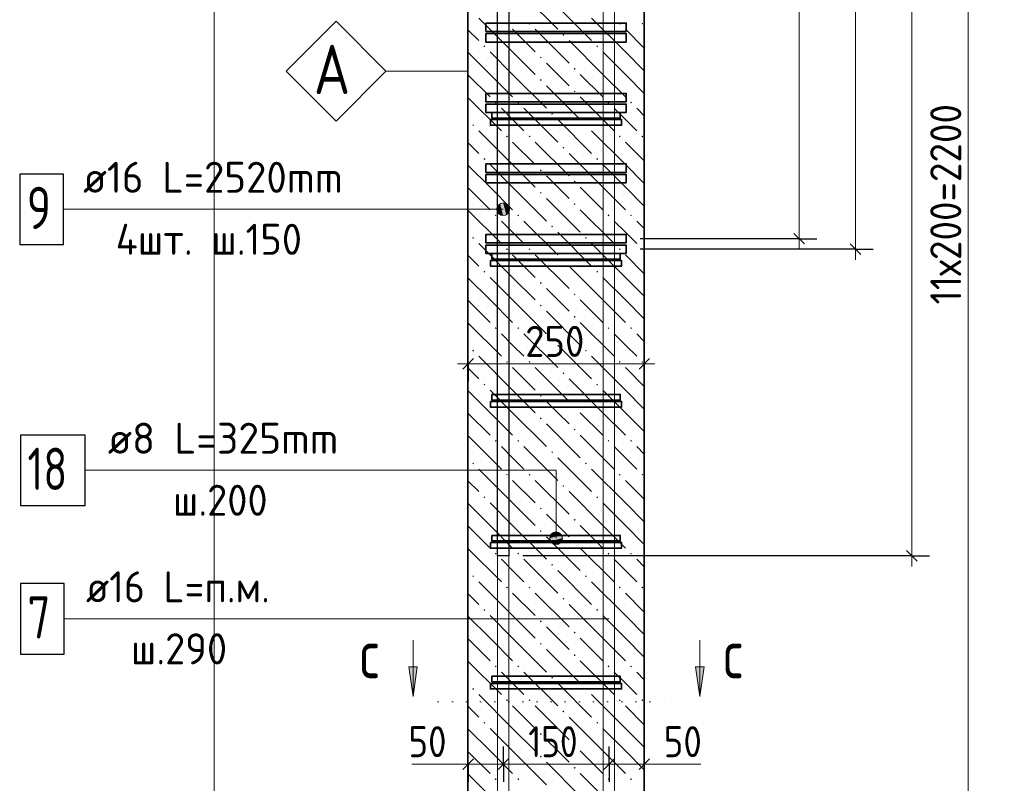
# Model space of a CAD drawing. Header units: millimetres. Extents: x 0 to 59400, y 0 to 42000.
# Tile 18 of 29: x 26495 to 33479, y 26107 to 31524. Entities that reach past the tile are written whole.
import ezdxf

# ---------------------------------------------------------------- set-up
doc = ezdxf.new("R2010")
doc.units = ezdxf.units.MM
for name, pattern in [('______2', [270, 200, -70]), ('______5', [1100, 800, -100, 100, -100]), ('______9', [100, 0, -100])]:
    doc.linetypes.add(name, pattern=pattern)
for name, color, linetype, lineweight in [('S1 ДОП Продольная арматура', 52, 'Continuous', 25), ('S1 Продольная арматура', 52, 'Continuous', 25), ('S2 ДОП Продольная арматура', 52, 'Continuous', 25), ('Standard', 7, 'Continuous', 25), ('Затяжка', 52, 'Continuous', 25), ('Позиционная метка линия выноска', 7, 'Continuous', 13), ('Размерная выноска', 7, 'Continuous', 13), ('Размерная линия_ общее', 7, 'Continuous', 13), ('Узлы символ', 7, 'Continuous', 25), ('Хомут', 52, 'Continuous', 25)]:
    doc.layers.add(name, color=color, linetype=linetype, lineweight=lineweight)
doc.layers.add('ЖБ Пилон', color=7, linetype='______2', lineweight=13, true_color=0xa0a0a0)
doc.layers.add('Оси', color=7, linetype='______5', lineweight=13, true_color=0x656565)
doc.styles.add('ISOCPEUR', font='txt')

msp = doc.modelspace()

# ---------------------------------------------------------------- hatches: boundary and pattern name
at = {"layer": 'ЖБ Пилон', "linetype": 'Continuous', "lineweight": 18, "transparency": 33554687}
for points in [[(29945.2, 31496.1), (29951.7, 31502.6), (29958.2, 31496.1), (29951.7, 31489.6)], [(30105.2, 31496.1), (30111.7, 31502.6), (30118.2, 31496.1), (30111.7, 31489.6)], [(30745.2, 31496.1), (30751.7, 31502.6), (30758.2, 31496.1), (30751.7, 31489.6)], [(30905.2, 31496.1), (30911.7, 31502.6), (30918.2, 31496.1), (30911.7, 31489.6)], [(30345.2, 31416.1), (30351.7, 31422.6), (30358.2, 31416.1), (30351.7, 31409.6)], [(29785.2, 31336.1), (29791.7, 31342.6), (29798.2, 31336.1), (29791.7, 31329.6)], [(30585.2, 31336.1), (30591.7, 31342.6), (30598.2, 31336.1), (30591.7, 31329.6)], [(30185.2, 31256.1), (30191.7, 31262.6), (30198.2, 31256.1), (30191.7, 31249.6)], [(30425.2, 31176.1), (30431.7, 31182.6), (30438.2, 31176.1), (30431.7, 31169.6)], [(30185.2, 31096.1), (30191.7, 31102.6), (30198.2, 31096.1), (30191.7, 31089.6)], [(30425.2, 31016.1), (30431.7, 31022.6), (30438.2, 31016.1), (30431.7, 31009.6)], [(29865.2, 30936.1), (29871.7, 30942.6), (29878.2, 30936.1), (29871.7, 30929.6)], [(30025.2, 30936.1), (30031.7, 30942.6), (30038.2, 30936.1), (30031.7, 30929.6)], [(30665.2, 30936.1), (30671.7, 30942.6), (30678.2, 30936.1), (30671.7, 30929.6)], [(30825.2, 30936.1), (30831.7, 30942.6), (30838.2, 30936.1), (30831.7, 30929.6)], [(30265.2, 30856.1), (30271.7, 30862.6), (30278.2, 30856.1), (30271.7, 30849.6)], [(29705.2, 30776.1), (29711.7, 30782.6), (29718.2, 30776.1), (29711.7, 30769.6)], [(30505.2, 30776.1), (30511.7, 30782.6), (30518.2, 30776.1), (30511.7, 30769.6)], [(29945.2, 30696.1), (29951.7, 30702.6), (29958.2, 30696.1), (29951.7, 30689.6)], [(30105.2, 30696.1), (30111.7, 30702.6), (30118.2, 30696.1), (30111.7, 30689.6)], [(30745.2, 30696.1), (30751.7, 30702.6), (30758.2, 30696.1), (30751.7, 30689.6)], [(30905.2, 30696.1), (30911.7, 30702.6), (30918.2, 30696.1), (30911.7, 30689.6)], [(30345.2, 30616.1), (30351.7, 30622.6), (30358.2, 30616.1), (30351.7, 30609.6)], [(29785.2, 30536.1), (29791.7, 30542.6), (29798.2, 30536.1), (29791.7, 30529.6)], [(30585.2, 30536.1), (30591.7, 30542.6), (30598.2, 30536.1), (30591.7, 30529.6)], [(30185.2, 30456.1), (30191.7, 30462.6), (30198.2, 30456.1), (30191.7, 30449.6)], [(30425.2, 30376.1), (30431.7, 30382.6), (30438.2, 30376.1), (30431.7, 30369.6)], [(30185.2, 30296.1), (30191.7, 30302.6), (30198.2, 30296.1), (30191.7, 30289.6)], [(30425.2, 30216.1), (30431.7, 30222.6), (30438.2, 30216.1), (30431.7, 30209.6)], [(29865.2, 30136.1), (29871.7, 30142.6), (29878.2, 30136.1), (29871.7, 30129.6)], [(30025.2, 30136.1), (30031.7, 30142.6), (30038.2, 30136.1), (30031.7, 30129.6)], [(30665.2, 30136.1), (30671.7, 30142.6), (30678.2, 30136.1), (30671.7, 30129.6)], [(30825.2, 30136.1), (30831.7, 30142.6), (30838.2, 30136.1), (30831.7, 30129.6)], [(30265.2, 30056.1), (30271.7, 30062.6), (30278.2, 30056.1), (30271.7, 30049.6)], [(29705.2, 29976.1), (29711.7, 29982.6), (29718.2, 29976.1), (29711.7, 29969.6)], [(30505.2, 29976.1), (30511.7, 29982.6), (30518.2, 29976.1), (30511.7, 29969.6)], [(29945.2, 29896.1), (29951.7, 29902.6), (29958.2, 29896.1), (29951.7, 29889.6)], [(30105.2, 29896.1), (30111.7, 29902.6), (30118.2, 29896.1), (30111.7, 29889.6)], [(30745.2, 29896.1), (30751.7, 29902.6), (30758.2, 29896.1), (30751.7, 29889.6)], [(30905.2, 29896.1), (30911.7, 29902.6), (30918.2, 29896.1), (30911.7, 29889.6)], [(30345.2, 29816.1), (30351.7, 29822.6), (30358.2, 29816.1), (30351.7, 29809.6)], [(29785.2, 29736.1), (29791.7, 29742.6), (29798.2, 29736.1), (29791.7, 29729.6)], [(30585.2, 29736.1), (30591.7, 29742.6), (30598.2, 29736.1), (30591.7, 29729.6)], [(30185.2, 29656.1), (30191.7, 29662.6), (30198.2, 29656.1), (30191.7, 29649.6)], [(30425.2, 29576.1), (30431.7, 29582.6), (30438.2, 29576.1), (30431.7, 29569.6)], [(30185.2, 29496.1), (30191.7, 29502.6), (30198.2, 29496.1), (30191.7, 29489.6)], [(30425.2, 29416.1), (30431.7, 29422.6), (30438.2, 29416.1), (30431.7, 29409.6)], [(29865.2, 29336.1), (29871.7, 29342.6), (29878.2, 29336.1), (29871.7, 29329.6)], [(30025.2, 29336.1), (30031.7, 29342.6), (30038.2, 29336.1), (30031.7, 29329.6)], [(30665.2, 29336.1), (30671.7, 29342.6), (30678.2, 29336.1), (30671.7, 29329.6)], [(30825.2, 29336.1), (30831.7, 29342.6), (30838.2, 29336.1), (30831.7, 29329.6)], [(30265.2, 29256.1), (30271.7, 29262.6), (30278.2, 29256.1), (30271.7, 29249.6)], [(29705.2, 29176.1), (29711.7, 29182.6), (29718.2, 29176.1), (29711.7, 29169.6)], [(30505.2, 29176.1), (30511.7, 29182.6), (30518.2, 29176.1), (30511.7, 29169.6)], [(29945.2, 29096.1), (29951.7, 29102.6), (29958.2, 29096.1), (29951.7, 29089.6)], [(30105.2, 29096.1), (30111.7, 29102.6), (30118.2, 29096.1), (30111.7, 29089.6)], [(30745.2, 29096.1), (30751.7, 29102.6), (30758.2, 29096.1), (30751.7, 29089.6)], [(30905.2, 29096.1), (30911.7, 29102.6), (30918.2, 29096.1), (30911.7, 29089.6)], [(30345.2, 29016.1), (30351.7, 29022.6), (30358.2, 29016.1), (30351.7, 29009.6)], [(29785.2, 28936.1), (29791.7, 28942.6), (29798.2, 28936.1), (29791.7, 28929.6)], [(30585.2, 28936.1), (30591.7, 28942.6), (30598.2, 28936.1), (30591.7, 28929.6)], [(30185.2, 28856.1), (30191.7, 28862.6), (30198.2, 28856.1), (30191.7, 28849.6)], [(30425.2, 28776.1), (30431.7, 28782.6), (30438.2, 28776.1), (30431.7, 28769.6)], [(30185.2, 28696.1), (30191.7, 28702.6), (30198.2, 28696.1), (30191.7, 28689.6)], [(30425.2, 28616.1), (30431.7, 28622.6), (30438.2, 28616.1), (30431.7, 28609.6)], [(29865.2, 28536.1), (29871.7, 28542.6), (29878.2, 28536.1), (29871.7, 28529.6)], [(30025.2, 28536.1), (30031.7, 28542.6), (30038.2, 28536.1), (30031.7, 28529.6)], [(30665.2, 28536.1), (30671.7, 28542.6), (30678.2, 28536.1), (30671.7, 28529.6)], [(30825.2, 28536.1), (30831.7, 28542.6), (30838.2, 28536.1), (30831.7, 28529.6)], [(30265.2, 28456.1), (30271.7, 28462.6), (30278.2, 28456.1), (30271.7, 28449.6)], [(29705.2, 28376.1), (29711.7, 28382.6), (29718.2, 28376.1), (29711.7, 28369.6)], [(30505.2, 28376.1), (30511.7, 28382.6), (30518.2, 28376.1), (30511.7, 28369.6)], [(29945.2, 28296.1), (29951.7, 28302.6), (29958.2, 28296.1), (29951.7, 28289.6)], [(30105.2, 28296.1), (30111.7, 28302.6), (30118.2, 28296.1), (30111.7, 28289.6)], [(30745.2, 28296.1), (30751.7, 28302.6), (30758.2, 28296.1), (30751.7, 28289.6)], [(30905.2, 28296.1), (30911.7, 28302.6), (30918.2, 28296.1), (30911.7, 28289.6)], [(30345.2, 28216.1), (30351.7, 28222.6), (30358.2, 28216.1), (30351.7, 28209.6)], [(29785.2, 28136.1), (29791.7, 28142.6), (29798.2, 28136.1), (29791.7, 28129.6)], [(30585.2, 28136.1), (30591.7, 28142.6), (30598.2, 28136.1), (30591.7, 28129.6)], [(30185.2, 28056.1), (30191.7, 28062.6), (30198.2, 28056.1), (30191.7, 28049.6)], [(30425.2, 27976.1), (30431.7, 27982.6), (30438.2, 27976.1), (30431.7, 27969.6)], [(30185.2, 27896.1), (30191.7, 27902.6), (30198.2, 27896.1), (30191.7, 27889.6)], [(30425.2, 27816.1), (30431.7, 27822.6), (30438.2, 27816.1), (30431.7, 27809.6)], [(29865.2, 27736.1), (29871.7, 27742.6), (29878.2, 27736.1), (29871.7, 27729.6)], [(30025.2, 27736.1), (30031.7, 27742.6), (30038.2, 27736.1), (30031.7, 27729.6)], [(30665.2, 27736.1), (30671.7, 27742.6), (30678.2, 27736.1), (30671.7, 27729.6)], [(30825.2, 27736.1), (30831.7, 27742.6), (30838.2, 27736.1), (30831.7, 27729.6)], [(30265.2, 27656.1), (30271.7, 27662.6), (30278.2, 27656.1), (30271.7, 27649.6)], [(29705.2, 27576.1), (29711.7, 27582.6), (29718.2, 27576.1), (29711.7, 27569.6)], [(30505.2, 27576.1), (30511.7, 27582.6), (30518.2, 27576.1), (30511.7, 27569.6)], [(29945.2, 27496.1), (29951.7, 27502.6), (29958.2, 27496.1), (29951.7, 27489.6)], [(30105.2, 27496.1), (30111.7, 27502.6), (30118.2, 27496.1), (30111.7, 27489.6)], [(30745.2, 27496.1), (30751.7, 27502.6), (30758.2, 27496.1), (30751.7, 27489.6)], [(30905.2, 27496.1), (30911.7, 27502.6), (30918.2, 27496.1), (30911.7, 27489.6)], [(30345.2, 27416.1), (30351.7, 27422.6), (30358.2, 27416.1), (30351.7, 27409.6)], [(29785.2, 27336.1), (29791.7, 27342.6), (29798.2, 27336.1), (29791.7, 27329.6)], [(30585.2, 27336.1), (30591.7, 27342.6), (30598.2, 27336.1), (30591.7, 27329.6)], [(30185.2, 27256.1), (30191.7, 27262.6), (30198.2, 27256.1), (30191.7, 27249.6)], [(30425.2, 27176.1), (30431.7, 27182.6), (30438.2, 27176.1), (30431.7, 27169.6)], [(30185.2, 27096.1), (30191.7, 27102.6), (30198.2, 27096.1), (30191.7, 27089.6)], [(30425.2, 27016.1), (30431.7, 27022.6), (30438.2, 27016.1), (30431.7, 27009.6)], [(29865.2, 26936.1), (29871.7, 26942.6), (29878.2, 26936.1), (29871.7, 26929.6)], [(30025.2, 26936.1), (30031.7, 26942.6), (30038.2, 26936.1), (30031.7, 26929.6)], [(30665.2, 26936.1), (30671.7, 26942.6), (30678.2, 26936.1), (30671.7, 26929.6)], [(30825.2, 26936.1), (30831.7, 26942.6), (30838.2, 26936.1), (30831.7, 26929.6)], [(30265.2, 26856.1), (30271.7, 26862.6), (30278.2, 26856.1), (30271.7, 26849.6)], [(29705.2, 26776.1), (29711.7, 26782.6), (29718.2, 26776.1), (29711.7, 26769.6)], [(30505.2, 26776.1), (30511.7, 26782.6), (30518.2, 26776.1), (30511.7, 26769.6)], [(29945.2, 26696.1), (29951.7, 26702.6), (29958.2, 26696.1), (29951.7, 26689.6)], [(30105.2, 26696.1), (30111.7, 26702.6), (30118.2, 26696.1), (30111.7, 26689.6)], [(30745.2, 26696.1), (30751.7, 26702.6), (30758.2, 26696.1), (30751.7, 26689.6)], [(30905.2, 26696.1), (30911.7, 26702.6), (30918.2, 26696.1), (30911.7, 26689.6)], [(30345.2, 26616.1), (30351.7, 26622.6), (30358.2, 26616.1), (30351.7, 26609.6)], [(29785.2, 26536.1), (29791.7, 26542.6), (29798.2, 26536.1), (29791.7, 26529.6)], [(30585.2, 26536.1), (30591.7, 26542.6), (30598.2, 26536.1), (30591.7, 26529.6)], [(30185.2, 26456.1), (30191.7, 26462.6), (30198.2, 26456.1), (30191.7, 26449.6)], [(30425.2, 26376.1), (30431.7, 26382.6), (30438.2, 26376.1), (30431.7, 26369.6)], [(30185.2, 26296.1), (30191.7, 26302.6), (30198.2, 26296.1), (30191.7, 26289.6)], [(30425.2, 26216.1), (30431.7, 26222.6), (30438.2, 26216.1), (30431.7, 26209.6)], [(29865.2, 26136.1), (29871.7, 26142.6), (29878.2, 26136.1), (29871.7, 26129.6)], [(30025.2, 26136.1), (30031.7, 26142.6), (30038.2, 26136.1), (30031.7, 26129.6)], [(30665.2, 26136.1), (30671.7, 26142.6), (30678.2, 26136.1), (30671.7, 26129.6)], [(30825.2, 26136.1), (30831.7, 26142.6), (30838.2, 26136.1), (30831.7, 26129.6)]]:
    msp.add_hatch(color=7, dxfattribs=at).paths.add_polyline_path(points, flags=16)
at = {"layer": 'Позиционная метка линия выноска', "linetype": 'Continuous', "lineweight": 13, "transparency": 33554687}
for points in [[(29885.9, 30156.5), (29885.9, 30201.5), (29879.6, 30179)], [(29885.9, 30201.5), (29902.1, 30140.3), (29902.1, 30217.7)], [(29885.9, 30201.5), (29885.9, 30156.5), (29902.1, 30140.3)], [(29902.1, 30217.7), (29924.6, 30134), (29924.6, 30224)], [(29902.1, 30217.7), (29902.1, 30140.3), (29924.6, 30134)], [(29924.6, 30224), (29924.6, 30134), (29947.1, 30140.3)], [(29924.6, 30224), (29947.1, 30140.3), (29947.1, 30217.7)], [(29947.1, 30217.7), (29947.1, 30140.3), (29963.3, 30156.5)], [(29947.1, 30217.7), (29963.3, 30156.5), (29963.3, 30201.5)], [(29963.3, 30201.5), (29963.3, 30156.5), (29969.6, 30179)], [(30338.3, 27868.3), (30260.9, 27868.3), (30254.6, 27845.8)], [(30338.3, 27868.3), (30254.6, 27845.8), (30344.6, 27845.8)], [(30322.1, 27884.5), (30277.1, 27884.5), (30260.9, 27868.3)], [(30322.1, 27884.5), (30260.9, 27868.3), (30338.3, 27868.3)], [(30277.1, 27884.5), (30322.1, 27884.5), (30299.6, 27890.8)], [(30344.6, 27845.8), (30254.6, 27845.8), (30260.9, 27823.3)], [(30344.6, 27845.8), (30260.9, 27823.3), (30338.3, 27823.3)], [(30338.3, 27823.3), (30260.9, 27823.3), (30277.1, 27807.1)], [(30338.3, 27823.3), (30277.1, 27807.1), (30322.1, 27807.1)], [(30322.1, 27807.1), (30277.1, 27807.1), (30299.6, 27800.8)]]:
    msp.add_hatch(color=7, dxfattribs=at).paths.add_polyline_path(points)
at = {"layer": 'Узлы символ', "linetype": 'Continuous', "lineweight": 13, "transparency": 33554687}
for points in [[(29315.4, 26933.1), (29285.5, 26723.1), (29255.5, 26933.1)], [(31349.7, 26933.1), (31319.7, 26723.1), (31289.7, 26933.1)]]:
    msp.add_hatch(color=7, dxfattribs=at).paths.add_polyline_path(points, flags=16)

# ---------------------------------------------------------------- linework, layer by layer
at = {"layer": 'S1 ДОП Продольная арматура', "color": 28, "linetype": 'Continuous', "lineweight": 25, "true_color": 0x50140a, "transparency": 33554687}
msp.add_lwpolyline([(33464.6, 36820.8), (29964.6, 36820.8), (29964.6, 27720.8), (29884.6, 27720.8), (29884.6, 36900.8), (33464.6, 36900.8), (33464.6, 36820.8)], dxfattribs=at)
msp.add_lwpolyline([(33464.6, 36820.8), (29964.6, 36820.8), (29964.6, 27720.8), (29884.6, 27720.8), (29884.6, 36900.8), (33464.6, 36900.8), (33464.6, 36820.8)], dxfattribs=at)
msp.add_lwpolyline([(33464.6, 36820.8), (29964.6, 36820.8), (29964.6, 27720.8), (29884.6, 27720.8), (29884.6, 36900.8), (33464.6, 36900.8), (33464.6, 36820.8)], dxfattribs=at)
msp.add_lwpolyline([(33464.6, 36820.8), (29964.6, 36820.8), (29964.6, 27720.8), (29884.6, 27720.8), (29884.6, 36900.8), (33464.6, 36900.8), (33464.6, 36820.8)], dxfattribs=at)
at = {"layer": 'S1 ДОП Продольная арматура', "color": 7, "linetype": 'Continuous', "lineweight": 25, "transparency": 33554687}
msp.add_lwpolyline([(26495, 29929), (26805, 29929), (26805, 30429), (26495, 30429), (26495, 29929)], dxfattribs=at)
at = {"layer": 'S1 Продольная арматура', "color": 7, "linetype": 'Continuous', "lineweight": 18, "transparency": 33554687}
for points in [[(29884.6, 18395.8), (29884.6, 37000.8), (33464.6, 37000.8), (33464.6, 36920.8), (29964.6, 36920.8), (29964.6, 18395.8), (29884.6, 18395.8)], [(29884.6, 18395.8), (29884.6, 37000.8), (33464.6, 37000.8), (33464.6, 36920.8), (29964.6, 36920.8), (29964.6, 18395.8), (29884.6, 18395.8)], [(29884.6, 18395.8), (29884.6, 37000.8), (33464.6, 37000.8), (33464.6, 36920.8), (29964.6, 36920.8), (29964.6, 18395.8), (29884.6, 18395.8)], [(30634.6, 18395.8), (30634.6, 36900.8), (34314.6, 36900.8), (34314.6, 36820.8), (30714.6, 36820.8), (30714.6, 18395.8), (30634.6, 18395.8)], [(30634.6, 18395.8), (30634.6, 36900.8), (34314.6, 36900.8), (34314.6, 36820.8), (30714.6, 36820.8), (30714.6, 18395.8), (30634.6, 18395.8)], [(30634.6, 18395.8), (30634.6, 36900.8), (34314.6, 36900.8), (34314.6, 36820.8), (30714.6, 36820.8), (30714.6, 18395.8), (30634.6, 18395.8)]]:
    msp.add_lwpolyline(points, dxfattribs=at)
at = {"layer": 'S1 Продольная арматура', "color": 7, "linetype": 'Continuous', "lineweight": 25, "transparency": 33554687}
msp.add_lwpolyline([(26500, 27023.3), (26810, 27023.3), (26810, 27523.3), (26500, 27523.3), (26500, 27023.3)], dxfattribs=at)
at = {"layer": 'S2 ДОП Продольная арматура', "color": 7, "linetype": 'Continuous', "lineweight": 35, "transparency": 33554687}
for points in [[(30797.1, 31440.8), (29802.1, 31440.8), (29802.1, 31500.8), (30797.1, 31500.8), (30797.1, 31440.8)], [(30797.1, 31365.8), (29802.1, 31365.8), (29802.1, 31425.8), (30797.1, 31425.8), (30797.1, 31365.8)], [(30797.1, 30940.8), (29802.1, 30940.8), (29802.1, 31000.8), (30797.1, 31000.8), (30797.1, 30940.8)], [(30797.1, 30865.8), (29802.1, 30865.8), (29802.1, 30925.8), (30797.1, 30925.8), (30797.1, 30865.8)], [(30797.1, 30440.8), (29802.1, 30440.8), (29802.1, 30500.8), (30797.1, 30500.8), (30797.1, 30440.8)], [(30797.1, 30365.8), (29802.1, 30365.8), (29802.1, 30425.8), (30797.1, 30425.8), (30797.1, 30365.8)], [(30797.1, 29940.8), (29802.1, 29940.8), (29802.1, 30000.8), (30797.1, 30000.8), (30797.1, 29940.8)], [(30797.1, 29865.8), (29802.1, 29865.8), (29802.1, 29925.8), (30797.1, 29925.8), (30797.1, 29865.8)]]:
    msp.add_lwpolyline(points, dxfattribs=at)
at = {"layer": 'Standard', "color": 251, "linetype": 'Continuous', "lineweight": 13, "true_color": 0x656565, "transparency": 33554687}
for p, q in [((32024.2, 35970.8), (32024.2, 29970.8)), ((32424.2, 35895.8), (32424.2, 29895.8)), ((32024.2, 29970.8), (32024.2, 29895.8)), ((32424.2, 29895.8), (32424.2, 29820.8)), ((32824.2, 27720.8), (32824.2, 27645.8))]:
    msp.add_line(p, q, dxfattribs=at)
at = {"layer": 'Standard', "color": 251, "linetype": 'Continuous', "lineweight": -3, "true_color": 0x656565, "transparency": 33554687}
for p, q in [((32024.2, 29970.8), (30897.1, 29970.8)), ((32024.2, 29970.8), (31899.2, 29970.8)), ((32024.2, 29970.8), (32149.2, 29970.8)), ((32424.2, 29895.8), (30897.1, 29895.8)), ((32424.2, 29895.8), (32299.2, 29895.8)), ((32424.2, 29895.8), (32549.2, 29895.8)), ((29675.9, 29082.1), (29675.9, 29207.1)), ((30925.9, 29082.1), (30925.9, 29207.1)), ((29675.9, 29082.1), (29675.9, 28957.1)), ((29675.9, 29082.1), (29675.9, 29082.1)), ((30925.9, 29082.1), (30925.9, 28957.1)), ((30925.9, 29082.1), (30925.9, 29082.1)), ((32824.2, 27720.8), (30064.6, 27720.8)), ((32824.2, 27720.8), (32699.2, 27720.8)), ((32824.2, 27720.8), (32949.2, 27720.8)), ((29675.9, 26242.1), (29675.9, 26367.1)), ((29925.9, 26242.1), (29925.9, 26367.1)), ((30675.9, 26242.1), (30675.9, 26367.1)), ((30925.9, 26242.1), (30925.9, 26367.1)), ((29675.9, 26242.1), (29675.9, 26117.1)), ((29675.9, 26242.1), (29675.9, 26242.1)), ((29925.9, 26242.1), (29925.9, 26117.1)), ((29925.9, 26242.1), (29925.9, 26242.1)), ((30675.9, 26242.1), (30675.9, 26117.1)), ((30675.9, 26242.1), (30675.9, 26241.6)), ((30925.9, 26242.1), (30925.9, 26117.1)), ((30925.9, 26242.1), (30925.9, 26242.1))]:
    msp.add_line(p, q, dxfattribs=at)
at = {"layer": 'Standard', "color": 251, "linetype": 'Continuous', "lineweight": 25, "true_color": 0x656565, "transparency": 33554687}
for p, q in [((31986.7, 30008.3), (32061.7, 29933.3)), ((32386.7, 29933.3), (32461.7, 29858.3)), ((32861.7, 27683.3), (32786.7, 27758.3))]:
    msp.add_line(p, q, dxfattribs=at)
at = {"layer": 'Standard', "color": 7, "linetype": 'Continuous', "lineweight": 13, "transparency": 33554687}
for p, q in [((29675.9, 29082.1), (29600.9, 29082.1)), ((29675.9, 29082.1), (30925.9, 29082.1)), ((30925.9, 29082.1), (31000.9, 29082.1)), ((29675.9, 26242.1), (29600.9, 26242.1)), ((29675.9, 26242.1), (29925.9, 26242.1)), ((29925.9, 26242.1), (30675.9, 26242.1)), ((30675.9, 26242.1), (30925.9, 26242.1)), ((30925.9, 26242.1), (31000.9, 26242.1))]:
    msp.add_line(p, q, dxfattribs=at)
at = {"layer": 'Standard', "color": 7, "linetype": 'Continuous', "lineweight": 25, "transparency": 33554687}
for p, q in [((29638.4, 29044.6), (29713.4, 29119.6)), ((30888.4, 29044.6), (30963.4, 29119.6)), ((29638.4, 26204.6), (29713.4, 26279.6)), ((29888.4, 26204.6), (29963.4, 26279.6)), ((30638.4, 26204.6), (30713.4, 26279.6)), ((30888.4, 26204.6), (30963.4, 26279.6))]:
    msp.add_line(p, q, dxfattribs=at)
at = {"layer": 'Standard', "color": 254, "linetype": 'Continuous', "lineweight": 13, "true_color": 0xc4c4ff, "transparency": 33554687}
msp.add_lwpolyline([(27874.6, 15895.8), (35175.9, 15895.8), (35175.9, 38811.1), (27874.6, 38811.1), (27874.6, 15895.8)], dxfattribs=at)
at = {"layer": 'Standard', "color": 251, "linetype": 'Continuous', "lineweight": 13, "true_color": 0x656565, "transparency": 33554687}
msp.add_lwpolyline([(32824.2, 27720.8), (32824.2, 31588.2), (32824.2, 31588.2), (32824.2, 36195.8)], dxfattribs=at)
at = {"layer": 'ЖБ Пилон', "color": 7, "linetype": 'Continuous', "lineweight": 35, "transparency": 33554687}
for p, q in [((29674.6, 36195.8), (29674.6, 18395.8)), ((30925.9, 18395.8), (30925.9, 36195.8))]:
    msp.add_line(p, q, dxfattribs=at)
at = {"layer": 'ЖБ Пилон', "color": 9, "linetype": 'Continuous', "lineweight": 18, "true_color": 0xc7c7c7, "transparency": 33554687}
for p, q in [((30071.7, 31696.1), (30311.7, 31456.1)), ((30311.7, 31616.1), (30551.7, 31376.1)), ((29991.7, 31296.1), (29751.7, 31536.1)), ((30791.7, 31296.1), (30551.7, 31536.1)), ((29674.6, 31453.3), (29751.7, 31376.1)), ((29991.7, 31456.1), (30151.7, 31296.1)), ((30151.7, 31456.1), (30391.7, 31216.1)), ((30791.7, 31456.1), (30925.9, 31321.9)), ((30631.7, 31136.1), (30391.7, 31376.1)), ((29831.7, 31136.1), (29674.6, 31293.3)), ((29831.7, 31296.1), (29991.7, 31136.1)), ((29991.7, 31296.1), (30151.7, 31136.1)), ((30631.7, 31296.1), (30791.7, 31136.1)), ((30791.7, 31296.1), (30925.9, 31161.9)), ((30311.7, 31136.1), (30231.7, 31216.1)), ((29674.6, 31133.3), (29831.7, 30976.1)), ((29831.7, 31136.1), (29991.7, 30976.1)), ((29991.7, 31136.1), (30231.7, 30896.1)), ((30391.7, 31056.1), (30311.7, 31136.1)), ((30471.7, 31136.1), (30631.7, 30976.1)), ((30631.7, 31136.1), (30791.7, 30976.1)), ((30791.7, 31136.1), (30925.9, 31001.9)), ((30231.7, 31056.1), (30471.7, 30816.1)), ((29674.6, 30973.3), (29911.7, 30736.1)), ((30471.7, 30976.1), (30711.7, 30736.1)), ((29991.7, 30816.1), (29911.7, 30896.1)), ((30071.7, 30896.1), (30311.7, 30656.1)), ((30791.7, 30816.1), (30711.7, 30896.1)), ((30871.7, 30896.1), (30925.9, 30841.9)), ((30071.7, 30736.1), (29991.7, 30816.1)), ((30311.7, 30816.1), (30551.7, 30576.1)), ((30871.7, 30736.1), (30791.7, 30816.1)), ((29991.7, 30496.1), (29751.7, 30736.1)), ((30791.7, 30496.1), (30551.7, 30736.1)), ((29674.6, 30653.3), (29751.7, 30576.1)), ((29991.7, 30656.1), (30151.7, 30496.1)), ((30151.7, 30656.1), (30391.7, 30416.1)), ((30791.7, 30656.1), (30925.9, 30521.9)), ((30631.7, 30336.1), (30391.7, 30576.1)), ((29831.7, 30336.1), (29674.6, 30493.3)), ((29831.7, 30496.1), (29991.7, 30336.1)), ((29991.7, 30496.1), (30151.7, 30336.1)), ((30631.7, 30496.1), (30791.7, 30336.1)), ((30791.7, 30496.1), (30925.9, 30361.9)), ((30311.7, 30336.1), (30231.7, 30416.1)), ((29674.6, 30333.3), (29831.7, 30176.1)), ((29831.7, 30336.1), (29991.7, 30176.1)), ((29991.7, 30336.1), (30231.7, 30096.1)), ((30391.7, 30256.1), (30311.7, 30336.1)), ((30471.7, 30336.1), (30631.7, 30176.1)), ((30631.7, 30336.1), (30791.7, 30176.1)), ((30791.7, 30336.1), (30925.9, 30201.9)), ((30231.7, 30256.1), (30471.7, 30016.1)), ((29674.6, 30173.3), (29911.7, 29936.1)), ((30471.7, 30176.1), (30711.7, 29936.1)), ((29991.7, 30016.1), (29911.7, 30096.1)), ((30071.7, 30096.1), (30311.7, 29856.1)), ((30791.7, 30016.1), (30711.7, 30096.1)), ((30871.7, 30096.1), (30925.9, 30041.9)), ((30071.7, 29936.1), (29991.7, 30016.1)), ((30311.7, 30016.1), (30551.7, 29776.1)), ((30871.7, 29936.1), (30791.7, 30016.1)), ((29991.7, 29696.1), (29751.7, 29936.1)), ((30791.7, 29696.1), (30551.7, 29936.1)), ((29674.6, 29853.3), (29751.7, 29776.1)), ((29991.7, 29856.1), (30151.7, 29696.1)), ((30151.7, 29856.1), (30391.7, 29616.1)), ((30791.7, 29856.1), (30925.9, 29721.9)), ((30631.7, 29536.1), (30391.7, 29776.1)), ((29831.7, 29536.1), (29674.6, 29693.3)), ((29831.7, 29696.1), (29991.7, 29536.1)), ((29991.7, 29696.1), (30151.7, 29536.1)), ((30631.7, 29696.1), (30791.7, 29536.1)), ((30791.7, 29696.1), (30925.9, 29561.9)), ((30311.7, 29536.1), (30231.7, 29616.1)), ((29674.6, 29533.3), (29831.7, 29376.1)), ((29831.7, 29536.1), (29991.7, 29376.1)), ((29991.7, 29536.1), (30231.7, 29296.1)), ((30391.7, 29456.1), (30311.7, 29536.1)), ((30471.7, 29536.1), (30631.7, 29376.1)), ((30631.7, 29536.1), (30791.7, 29376.1)), ((30791.7, 29536.1), (30925.9, 29401.9)), ((30231.7, 29456.1), (30471.7, 29216.1)), ((29674.6, 29373.3), (29911.7, 29136.1)), ((30471.7, 29376.1), (30711.7, 29136.1)), ((29991.7, 29216.1), (29911.7, 29296.1)), ((30071.7, 29296.1), (30311.7, 29056.1)), ((30791.7, 29216.1), (30711.7, 29296.1)), ((30871.7, 29296.1), (30925.9, 29241.9)), ((30071.7, 29136.1), (29991.7, 29216.1)), ((30311.7, 29216.1), (30551.7, 28976.1)), ((30871.7, 29136.1), (30791.7, 29216.1)), ((29991.7, 28896.1), (29751.7, 29136.1)), ((30791.7, 28896.1), (30551.7, 29136.1)), ((29991.7, 29056.1), (30151.7, 28896.1)), ((30151.7, 29056.1), (30391.7, 28816.1)), ((30791.7, 29056.1), (30925.9, 28921.9)), ((29674.6, 29053.3), (29751.7, 28976.1)), ((30631.7, 28736.1), (30391.7, 28976.1)), ((29831.7, 28736.1), (29674.6, 28893.3)), ((29831.7, 28896.1), (29991.7, 28736.1)), ((29991.7, 28896.1), (30151.7, 28736.1)), ((30631.7, 28896.1), (30791.7, 28736.1)), ((30791.7, 28896.1), (30925.9, 28761.9)), ((30311.7, 28736.1), (30231.7, 28816.1)), ((29674.6, 28733.3), (29831.7, 28576.1)), ((29831.7, 28736.1), (29991.7, 28576.1)), ((29991.7, 28736.1), (30231.7, 28496.1)), ((30391.7, 28656.1), (30311.7, 28736.1)), ((30471.7, 28736.1), (30631.7, 28576.1)), ((30631.7, 28736.1), (30791.7, 28576.1)), ((30791.7, 28736.1), (30925.9, 28601.9)), ((30231.7, 28656.1), (30471.7, 28416.1)), ((29674.6, 28573.3), (29911.7, 28336.1)), ((30471.7, 28576.1), (30711.7, 28336.1)), ((29991.7, 28416.1), (29911.7, 28496.1)), ((30071.7, 28496.1), (30311.7, 28256.1)), ((30791.7, 28416.1), (30711.7, 28496.1)), ((30871.7, 28496.1), (30925.9, 28441.9)), ((30071.7, 28336.1), (29991.7, 28416.1)), ((30311.7, 28416.1), (30551.7, 28176.1)), ((30871.7, 28336.1), (30791.7, 28416.1)), ((29991.7, 28096.1), (29751.7, 28336.1)), ((30791.7, 28096.1), (30551.7, 28336.1)), ((29674.6, 28253.3), (29751.7, 28176.1)), ((29991.7, 28256.1), (30151.7, 28096.1)), ((30151.7, 28256.1), (30391.7, 28016.1)), ((30791.7, 28256.1), (30925.9, 28121.9)), ((30631.7, 27936.1), (30391.7, 28176.1)), ((29831.7, 27936.1), (29674.6, 28093.3)), ((29831.7, 28096.1), (29991.7, 27936.1)), ((29991.7, 28096.1), (30151.7, 27936.1)), ((30631.7, 28096.1), (30791.7, 27936.1)), ((30791.7, 28096.1), (30925.9, 27961.9)), ((30311.7, 27936.1), (30231.7, 28016.1)), ((29674.6, 27933.3), (29831.7, 27776.1)), ((29831.7, 27936.1), (29991.7, 27776.1)), ((29991.7, 27936.1), (30231.7, 27696.1)), ((30391.7, 27856.1), (30311.7, 27936.1)), ((30471.7, 27936.1), (30631.7, 27776.1)), ((30631.7, 27936.1), (30791.7, 27776.1)), ((30791.7, 27936.1), (30925.9, 27801.9)), ((30231.7, 27856.1), (30471.7, 27616.1)), ((29674.6, 27773.3), (29911.7, 27536.1)), ((30471.7, 27776.1), (30711.7, 27536.1)), ((29991.7, 27616.1), (29911.7, 27696.1)), ((30071.7, 27696.1), (30311.7, 27456.1)), ((30791.7, 27616.1), (30711.7, 27696.1)), ((30871.7, 27696.1), (30925.9, 27641.9)), ((30071.7, 27536.1), (29991.7, 27616.1)), ((30311.7, 27616.1), (30551.7, 27376.1)), ((30871.7, 27536.1), (30791.7, 27616.1)), ((29991.7, 27296.1), (29751.7, 27536.1)), ((30791.7, 27296.1), (30551.7, 27536.1)), ((29674.6, 27453.3), (29751.7, 27376.1)), ((29991.7, 27456.1), (30151.7, 27296.1)), ((30151.7, 27456.1), (30391.7, 27216.1)), ((30791.7, 27456.1), (30925.9, 27321.9)), ((30631.7, 27136.1), (30391.7, 27376.1)), ((29831.7, 27136.1), (29674.6, 27293.3)), ((29831.7, 27296.1), (29991.7, 27136.1)), ((29991.7, 27296.1), (30151.7, 27136.1)), ((30631.7, 27296.1), (30791.7, 27136.1)), ((30791.7, 27296.1), (30925.9, 27161.9)), ((30311.7, 27136.1), (30231.7, 27216.1)), ((29674.6, 27133.3), (29831.7, 26976.1)), ((29831.7, 27136.1), (29991.7, 26976.1)), ((29991.7, 27136.1), (30231.7, 26896.1)), ((30391.7, 27056.1), (30311.7, 27136.1)), ((30471.7, 27136.1), (30631.7, 26976.1)), ((30631.7, 27136.1), (30791.7, 26976.1)), ((30791.7, 27136.1), (30925.9, 27001.9)), ((30231.7, 27056.1), (30471.7, 26816.1)), ((29674.6, 26973.3), (29911.7, 26736.1)), ((30471.7, 26976.1), (30711.7, 26736.1)), ((29991.7, 26816.1), (29911.7, 26896.1)), ((30071.7, 26896.1), (30311.7, 26656.1)), ((30791.7, 26816.1), (30711.7, 26896.1)), ((30871.7, 26896.1), (30925.9, 26841.9)), ((30071.7, 26736.1), (29991.7, 26816.1)), ((30311.7, 26816.1), (30551.7, 26576.1)), ((30871.7, 26736.1), (30791.7, 26816.1)), ((29991.7, 26496.1), (29751.7, 26736.1)), ((30791.7, 26496.1), (30551.7, 26736.1)), ((29674.6, 26653.3), (29751.7, 26576.1)), ((29991.7, 26656.1), (30151.7, 26496.1)), ((30151.7, 26656.1), (30391.7, 26416.1)), ((30791.7, 26656.1), (30925.9, 26521.9)), ((30631.7, 26336.1), (30391.7, 26576.1)), ((29831.7, 26336.1), (29674.6, 26493.3)), ((29831.7, 26496.1), (29991.7, 26336.1)), ((29991.7, 26496.1), (30151.7, 26336.1)), ((30631.7, 26496.1), (30791.7, 26336.1)), ((30791.7, 26496.1), (30925.9, 26361.9)), ((30311.7, 26336.1), (30231.7, 26416.1)), ((29674.6, 26333.3), (29831.7, 26176.1)), ((29831.7, 26336.1), (29991.7, 26176.1)), ((29991.7, 26336.1), (30231.7, 26096.1)), ((30391.7, 26256.1), (30311.7, 26336.1)), ((30471.7, 26336.1), (30631.7, 26176.1)), ((30631.7, 26336.1), (30791.7, 26176.1)), ((30791.7, 26336.1), (30925.9, 26201.9)), ((30231.7, 26256.1), (30471.7, 26016.1)), ((29674.6, 26173.3), (29911.7, 25936.1)), ((30471.7, 26176.1), (30711.7, 25936.1))]:
    msp.add_line(p, q, dxfattribs=at)
at = {"layer": 'Затяжка', "color": 7, "linetype": 'Continuous', "lineweight": 35, "transparency": 33554687}
for points in [[(29844.6, 30865.8), (30754.6, 30865.8), (30754.6, 30825.8), (29844.6, 30825.8), (29844.6, 30865.8)], [(29844.6, 29865.8), (30754.6, 29865.8), (30754.6, 29825.8), (29844.6, 29825.8), (29844.6, 29865.8)], [(29844.6, 28865.8), (30754.6, 28865.8), (30754.6, 28825.8), (29844.6, 28825.8), (29844.6, 28865.8)], [(29844.6, 27865.8), (30754.6, 27865.8), (30754.6, 27825.8), (29844.6, 27825.8), (29844.6, 27865.8)], [(29844.6, 26865.8), (30754.6, 26865.8), (30754.6, 26825.8), (29844.6, 26825.8), (29844.6, 26865.8)]]:
    msp.add_lwpolyline(points, dxfattribs=at)
at = {"layer": 'Затяжка', "color": 7, "linetype": 'Continuous', "lineweight": 25, "transparency": 33554687}
msp.add_lwpolyline([(26500, 28077.6), (26960, 28077.6), (26960, 28577.6), (26500, 28577.6), (26500, 28077.6)], dxfattribs=at)
at = {"layer": 'Оси', "color": 8, "linetype": '______5', "lineweight": -3, "transparency": 33554687}
msp.add_line((30925.9, 26420.8), (30925.9, 15604.7), dxfattribs=at)
at = {"layer": 'Позиционная метка линия выноска', "color": 7, "linetype": 'Continuous', "lineweight": 13, "transparency": 33554687}
for p, q in [((29092.3, 31159.2), (29674.6, 31159.2)), ((26810, 30179), (29924.6, 30179)), ((29879.6, 30179), (29879.6, 30179)), ((29924.6, 30224), (29924.6, 30224)), ((29969.6, 30179), (29969.6, 30179)), ((29924.6, 30134), (29924.6, 30134)), ((30299.6, 27890.8), (30299.6, 27890.8)), ((30254.6, 27845.8), (30254.6, 27845.8)), ((30299.6, 27800.8), (30299.6, 27800.8)), ((30344.6, 27845.8), (30344.6, 27845.8)), ((26810, 27273.3), (30675.9, 27273.3))]:
    msp.add_line(p, q, dxfattribs=at)
for points in [[(29092.3, 31159.2), (28738.8, 31512.8), (28385.2, 31159.2), (28738.8, 30805.6), (29092.3, 31159.2)], [(26960, 28327.6), (30299.6, 28327.6), (30299.6, 27845.8)]]:
    msp.add_lwpolyline(points, dxfattribs=at)
for centre in [(29924.6, 30179), (30299.6, 27845.8)]:
    msp.add_circle(centre, 45, dxfattribs=at)
at = {"layer": 'Размерная выноска', "color": 7, "linetype": 'Continuous', "lineweight": 13, "transparency": 33554687}
for p, q in [((29675.9, 26242.1), (29275.9, 26242.1)), ((31325.9, 26242.1), (30925.9, 26242.1))]:
    msp.add_line(p, q, dxfattribs=at)
at = {"layer": 'Размерная линия_ общее', "color": 7, "linetype": 'Continuous', "lineweight": 13, "transparency": 33554687}
msp.add_line((33224.2, 24795.8), (33224.2, 35795.8), dxfattribs=at)
at = {"layer": 'Узлы символ', "color": 7, "linetype": 'Continuous', "lineweight": 13, "transparency": 33554687}
for p, q in [((29285.5, 26723.1), (29285.5, 27123.1)), ((31319.7, 26723.1), (31319.7, 27123.1)), ((29285.5, 26723.1), (29255.5, 26933.1)), ((29255.5, 26933.1), (29315.4, 26933.1)), ((29285.5, 26933.1), (29285.5, 26948.1)), ((29315.4, 26933.1), (29285.5, 26723.1)), ((31319.7, 26723.1), (31289.7, 26933.1)), ((31289.7, 26933.1), (31349.7, 26933.1)), ((31319.7, 26933.1), (31319.7, 26948.1)), ((31349.7, 26933.1), (31319.7, 26723.1)), ((29285.5, 26723.1), (29285.5, 26723.1)), ((29285.5, 26723.1), (29285.5, 26723.1)), ((29285.5, 26723.1), (29285.5, 26723.1)), ((31319.7, 26723.1), (31319.7, 26723.1)), ((31319.7, 26723.1), (31319.7, 26723.1)), ((31319.7, 26723.1), (31319.7, 26723.1))]:
    msp.add_line(p, q, dxfattribs=at)
at = {"layer": 'Узлы символ', "color": 7, "linetype": '______9', "lineweight": 13, "transparency": 33554687}
msp.add_line((29463.9, 26684.5), (31113.9, 26684.5), dxfattribs=at)
at = {"layer": 'Хомут', "color": 7, "linetype": 'Continuous', "lineweight": 35, "transparency": 33554687}
for points in [[(29834.6, 30815.8), (30764.6, 30815.8), (30764.6, 30775.8), (29834.6, 30775.8), (29834.6, 30815.8)], [(29834.6, 29815.8), (30764.6, 29815.8), (30764.6, 29775.8), (29834.6, 29775.8), (29834.6, 29815.8)], [(29834.6, 28815.8), (30764.6, 28815.8), (30764.6, 28775.8), (29834.6, 28775.8), (29834.6, 28815.8)], [(29834.6, 27815.8), (30764.6, 27815.8), (30764.6, 27775.8), (29834.6, 27775.8), (29834.6, 27815.8)], [(29834.6, 26815.8), (30764.6, 26815.8), (30764.6, 26775.8), (29834.6, 26775.8), (29834.6, 26815.8)]]:
    msp.add_lwpolyline(points, dxfattribs=at)

# ---------------------------------------------------------------- texts
at = {"layer": 'S1 ДОП Продольная арматура', "color": 7, "linetype": 'Continuous', "lineweight": 13, "transparency": 33554687, "attachment_point": 7, "style": 'ISOCPEUR'}
for s, insert, char_height, width in [('\\W0.96;ø16 L=2520mm ', (26945, 30296.4), 220, 2150.516), ('\\W0.78;9', (26545, 30039), 300, 326.407), ('\\W0.95;4шт. ш.150 ', (27176, 29856.4), 220, 1687.647)]:
    msp.add_mtext(s, dxfattribs=dict(at, insert=insert, char_height=char_height, width=width))
at = {"layer": 'S1 Продольная арматура', "color": 7, "linetype": 'Continuous', "lineweight": 13, "transparency": 33554687, "attachment_point": 7, "style": 'ISOCPEUR'}
for s, insert, char_height, width in [('\\W0.94;ø16 L=п.м. ', (26965, 27390.7), 220, 1599.154), ('\\W0.78;7', (26550, 27133.3), 300, 326.407), ('\\W0.95;ш.290 ', (27284, 26950.7), 220, 962.122)]:
    msp.add_mtext(s, dxfattribs=dict(at, insert=insert, char_height=char_height, width=width))
at = {"layer": 'Standard', "color": 7, "linetype": 'Continuous', "lineweight": 35, "transparency": 33554687, "insert": (28581.3, 30995.9), "char_height": 350, "width": 458.079, "attachment_point": 7, "style": 'ISOCPEUR'}
msp.add_mtext('\\W0.82;А', dxfattribs=at)
at = {"layer": 'Standard', "color": 7, "linetype": 'Continuous', "lineweight": 25, "transparency": 33554687, "char_height": 220, "attachment_point": 7, "style": 'ISOCPEUR'}
for s, insert, width in [('\\W0.91;250', (30080.9, 29132.1), 561.981), ('\\W0.87;50', (29252.4, 26292.1), 403.924), ('\\W0.83;150', (30102.9, 26292.1), 508.571), ('\\W0.87;50', (31063.4, 26292.1), 403.924)]:
    msp.add_mtext(s, dxfattribs=dict(at, insert=insert, width=width))
at = {"layer": 'Затяжка', "color": 7, "linetype": 'Continuous', "lineweight": 13, "transparency": 33554687, "attachment_point": 7, "style": 'ISOCPEUR'}
for s, insert, char_height, width in [('\\W0.98;ø8 L=325mm ', (27120, 28444.9), 220, 1888.528), ('\\W0.75;18', (26550, 28187.6), 300, 472.272), ('\\W0.95;ш.200 ', (27582, 28004.9), 220, 962.129)]:
    msp.add_mtext(s, dxfattribs=dict(at, insert=insert, char_height=char_height, width=width))
at = {"layer": 'Размерная линия_ общее', "color": 7, "linetype": 'Continuous', "lineweight": 25, "transparency": 33554687, "insert": (33174.2, 29503.8), "char_height": 220, "width": 1706.471, "attachment_point": 7, "rotation": 90, "style": 'ISOCPEUR'}
msp.add_mtext('\\W0.92;11х200=2200', dxfattribs=at)
at = {"layer": 'Узлы символ', "color": 7, "linetype": 'Continuous', "lineweight": 35, "transparency": 33554687, "char_height": 350, "width": 341.355, "attachment_point": 7, "style": 'ISOCPEUR'}
for insert in [(28908, 26851.4), (31487.2, 26851.4)]:
    msp.add_mtext('\\W0.75;с', dxfattribs=dict(at, insert=insert))

doc.saveas('drawing.dxf')
